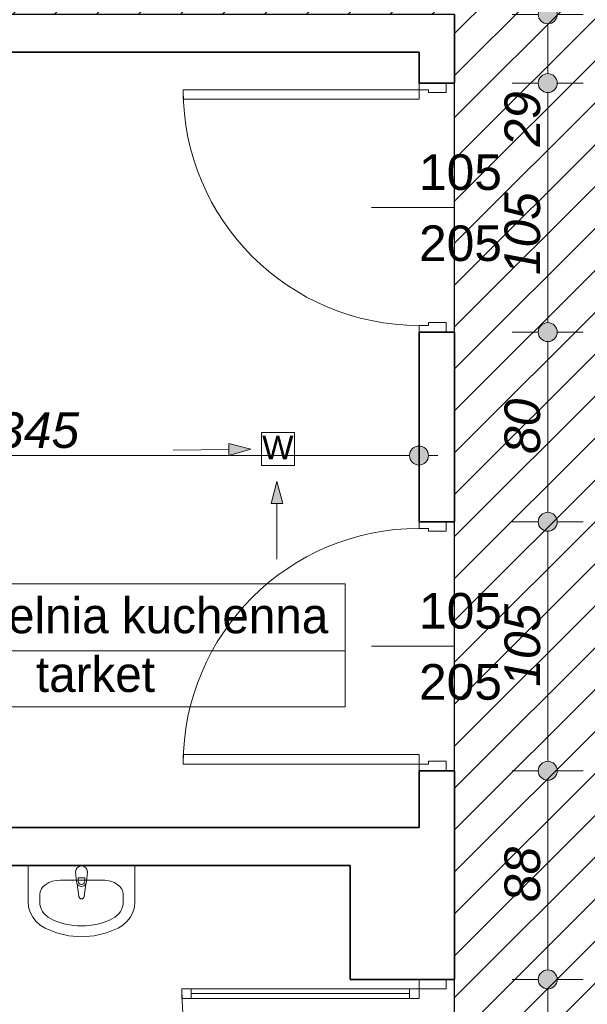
# Model space of a CAD drawing. Header units: millimetres. Extents: x -50073 to 84772, y -78870 to -35317.
# Tile 38 of 125: x 19282 to 21674, y -68446 to -64293. Entities that reach past the tile are written whole.
import ezdxf
from ezdxf.enums import TextEntityAlignment as Align

# ---------------------------------------------------------------- set-up
doc = ezdxf.new("R2010")
doc.units = ezdxf.units.MM
doc.header["$MEASUREMENT"] = 0
for name, color, linetype, lineweight in [('Drzwi ArchiCAD_Nr_pióra__1', 7, 'Continuous', 0), ('Instalacje - Went_Klim_Nr_pióra__42', 150, 'Continuous', 13), ('Konstrukcja - Ściany zew_Nr_pióra__6', 7, 'Continuous', 35), ('Metryczki pomieszczeń ArchiCADa_Nr_pióra__1', 7, 'Continuous', 0), ('Wnetrze - Sanitariaty_Nr_pióra__22', 8, 'Continuous', 13), ('Wymiarowanie - Ogólne_Nr_pióra__82', 114, 'Continuous', 13), ('Znaczniki drzwi ArchiCADa_Nr_pióra__1', 7, 'Continuous', 0), ('Znaczniki drzwi ArchiCADa_Nr_pióra__7', 7, 'Continuous', 70)]:
    doc.layers.add(name, color=color, linetype=linetype, lineweight=lineweight)
doc.layers.add('Elementy modelu - Strefy', color=7, linetype='Continuous')
doc.layers.add('Wymiarowanie - Ogólne', color=7, linetype='Continuous')
doc.styles.add('GENERATED_STYLE_1', font='txt')
doc.styles.add('GENERATED_STYLE_2', font='txt')
doc.styles.add('GENERATED_STYLE_3', font='txt')
doc.dimstyles.new('GENERATED_STYLE__1', dxfattribs={"dimtxt": 150, "dimasz": 152, "dimexe": 0.18, "dimexo": 0, "dimgap": 0.09, "dimtad": 1, "dimlfac": 0.1, "dimzin": 0, "dimdsep": 46, "dimtxsty": 'GENERATED_STYLE_3', "dimblk": 'ARROWHEAD_11', "dimblk1": 'ARROWHEAD_11', "dimblk2": 'ARROWHEAD_11', "dimcen": 0.09, "dimclrd": 114, "dimclre": 114, "dimclrt": 114, "dimazin": 0, "dimtfac": 1, "dimtdec": 4, "dimtmove": 0, "dimatfit": 3, "dimfxl": 1, "dimtolj": 1, "dimtzin": 0, "dimarcsym": 0})
doc.dimstyles.new('GENERATED_STYLE__2', dxfattribs={"dimtxt": 150, "dimasz": 152, "dimexe": 0.18, "dimexo": 0, "dimgap": 0.09, "dimtad": 1, "dimtih": 1, "dimtoh": 1, "dimlfac": 0.1, "dimzin": 0, "dimdsep": 46, "dimtxsty": 'GENERATED_STYLE_3', "dimblk": 'ARROWHEAD_11', "dimblk1": 'ARROWHEAD_11', "dimblk2": 'ARROWHEAD_11', "dimcen": 0.09, "dimclrd": 114, "dimclre": 114, "dimclrt": 114, "dimazin": 0, "dimtfac": 1, "dimtdec": 4, "dimtmove": 0, "dimatfit": 3, "dimfxl": 1, "dimtolj": 1, "dimtzin": 0, "dimarcsym": 0})

# ---------------------------------------------------------------- blocks, each defined once
blk = doc.blocks.new('Rozdzielnia kuchenna_1_31_31', base_point=(18548.2, -66954.7))
at = {"layer": 'Metryczki pomieszczeń ArchiCADa_Nr_pióra__1', "linetype": 'Continuous'}
for p, q in [((17785, -66671.9), (20653.5, -66671.9)), ((17785, -67190.4), (17785, -66671.9)), ((18548.2, -66671.9), (18548.2, -67190.4)), ((20653.5, -66671.9), (20653.5, -67190.4)), ((17823.2, -66697.8), (18510.1, -66697.8)), ((17823.2, -66924.1), (17823.2, -66697.8)), ((18510.1, -66697.8), (18510.1, -66924.1)), ((18510.1, -66924.1), (17823.2, -66924.1)), ((17785, -66954.7), (20653.5, -66954.7)), ((20653.5, -67190.4), (17785, -67190.4))]:
    blk.add_line(p, q, dxfattribs=at)
at = {"layer": 'Metryczki pomieszczeń ArchiCADa_Nr_pióra__1'}
for tag, height, style, p in [('ROOM_NUMBER', 180, 'GENERATED_STYLE_2', (18166.6, -66799.8)), ('ROOM_NAME', 150, 'GENERATED_STYLE_1', (19600.9, -66805.9)), ('floor_f', 150, 'GENERATED_STYLE_1', (19600.9, -67053.4)), ('ROOM_CALC_AREA', 150, 'GENERATED_STYLE_1', (18166.6, -67066.8))]:
    blk.add_attdef(tag, text='', height=height, dxfattribs=dict(at, style=style)).set_placement(p, align=Align.MIDDLE_CENTER)
blk = doc.blocks.new('*D653')
at = {"layer": 'Wymiarowanie - Ogólne_Nr_pióra__82', "linetype": 'Continuous'}
for points in [[(17554.6, -66131.2), (17551.6, -66115.9), (17542.9, -66103), (17529.9, -66094.3), (17514.6, -66091.2), (17499.3, -66094.3), (17486.3, -66103), (17477.6, -66115.9), (17474.6, -66131.2), (17477.6, -66146.5), (17486.3, -66159.5), (17499.3, -66168.2), (17514.6, -66171.2), (17529.9, -66168.2), (17542.9, -66159.5), (17551.6, -66146.5)], [(21004.6, -66131.2), (21001.6, -66115.9), (20992.9, -66103), (20979.9, -66094.3), (20964.6, -66091.2), (20949.3, -66094.3), (20936.3, -66103), (20927.6, -66115.9), (20924.6, -66131.2), (20927.6, -66146.5), (20936.3, -66159.5), (20949.3, -66168.2), (20964.6, -66171.2), (20979.9, -66168.2), (20992.9, -66159.5), (21001.6, -66146.5)]]:
    blk.add_hatch(color=256, dxfattribs=at).paths.add_polyline_path(points)
for p, q in [((17514.6, -66091.2), (17514.6, -65981.2)), ((20964.6, -66091.2), (20964.6, -65981.2)), ((17554.6, -66131.2), (20924.6, -66131.2)), ((21004.6, -66131.2), (21044.6, -66131.2)), ((17514.6, -66281.2), (17514.6, -66171.2)), ((20964.6, -66281.2), (20964.6, -66171.2))]:
    blk.add_line(p, q, dxfattribs=at)
for centre in [(17514.6, -66131.2), (20964.6, -66131.2)]:
    blk.add_circle(centre, 40, dxfattribs=at)
at = {"layer": 'Wymiarowanie - Ogólne_Nr_pióra__82', "char_height": 150, "attachment_point": 7, "style": 'GENERATED_STYLE_3'}
for s, insert in [('\\A1;{\\fArial|b0|i1|c238|p38;15}', (17554.6, -66101.2)), ('\\A1;{\\fArial|b0|i1|c238|p38;345}', (19182.7, -66101.2))]:
    blk.add_mtext(s, dxfattribs=dict(at, insert=insert))
blk = doc.blocks.new('ARROWHEAD_11')
at = {"color": 0, "linetype": 'Continuous', "lineweight": 0}
blk.add_line((0, 0), (-1, 0), dxfattribs=at)
at = {"color": 0, "linetype": 'Continuous', "lineweight": 0, "const_width": 0.25, "flags": 128}
blk.add_lwpolyline([(-0.125, 0, 1), (0.125, 0, 1)], format="xyb", close=True, dxfattribs=at)
blk = doc.blocks.new('*D669')
at = {"layer": 'Wymiarowanie - Ogólne_Nr_pióra__82', "linetype": 'Continuous'}
for points in [[(17434.6, -69908.5), (17431.6, -69893.2), (17422.9, -69880.2), (17409.9, -69871.5), (17394.6, -69868.5), (17379.3, -69871.5), (17366.3, -69880.2), (17357.6, -69893.2), (17354.6, -69908.5), (17357.6, -69923.8), (17366.3, -69936.8), (17379.3, -69945.4), (17394.6, -69948.5), (17409.9, -69945.4), (17422.9, -69936.8), (17431.6, -69923.8)], [(20714.6, -69908.5), (20711.6, -69893.2), (20702.9, -69880.2), (20689.9, -69871.5), (20674.6, -69868.5), (20659.3, -69871.5), (20646.3, -69880.2), (20637.6, -69893.2), (20634.6, -69908.5), (20637.6, -69923.8), (20646.3, -69936.8), (20659.3, -69945.4), (20674.6, -69948.5), (20689.9, -69945.4), (20702.9, -69936.8), (20711.6, -69923.8)]]:
    blk.add_hatch(color=256, dxfattribs=at).paths.add_polyline_path(points)
for p, q in [((17394.6, -69868.5), (17394.6, -69758.5)), ((20674.6, -69868.5), (20674.6, -69758.5)), ((17434.6, -69908.5), (20634.6, -69908.5)), ((20714.6, -69908.5), (20754.6, -69908.5)), ((17394.6, -70058.5), (17394.6, -69948.5)), ((20674.6, -70058.5), (20674.6, -69948.5))]:
    blk.add_line(p, q, dxfattribs=at)
for centre in [(17394.6, -69908.5), (20674.6, -69908.5)]:
    blk.add_circle(centre, 40, dxfattribs=at)
at = {"layer": 'Wymiarowanie - Ogólne_Nr_pióra__82', "insert": (18863.9, -69878.5), "char_height": 150, "attachment_point": 7, "style": 'GENERATED_STYLE_3'}
blk.add_mtext('\\A1;{\\fArial|b0|i1|c238|p38;328}', dxfattribs=at)
blk = doc.blocks.new('*D694')
at = {"layer": 'Wymiarowanie - Ogólne_Nr_pióra__82', "linetype": 'Continuous'}
for points in [[(21547, -68340.6), (21543.9, -68325.3), (21535.3, -68312.4), (21522.3, -68303.7), (21507, -68300.6), (21491.7, -68303.7), (21478.7, -68312.4), (21470, -68325.3), (21467, -68340.6), (21470, -68355.9), (21478.7, -68368.9), (21491.7, -68377.6), (21507, -68380.6), (21522.3, -68377.6), (21535.3, -68368.9), (21543.9, -68355.9)], [(21547, -69930.6), (21543.9, -69915.3), (21535.3, -69902.4), (21522.3, -69893.7), (21507, -69890.6), (21491.7, -69893.7), (21478.7, -69902.4), (21470, -69915.3), (21467, -69930.6), (21470, -69945.9), (21478.7, -69958.9), (21491.7, -69967.6), (21507, -69970.6), (21522.3, -69967.6), (21535.3, -69958.9), (21543.9, -69945.9)]]:
    blk.add_hatch(color=256, dxfattribs=at).paths.add_polyline_path(points)
for p, q in [((21467, -68340.6), (21357, -68340.6)), ((21657, -68340.6), (21547, -68340.6)), ((21507, -69890.6), (21507, -68380.6)), ((21467, -69930.6), (21357, -69930.6)), ((21657, -69930.6), (21547, -69930.6))]:
    blk.add_line(p, q, dxfattribs=at)
for centre in [(21507, -68340.6), (21507, -69930.6)]:
    blk.add_circle(centre, 40, dxfattribs=at)
at = {"layer": 'Wymiarowanie - Ogólne_Nr_pióra__82', "insert": (21477, -69306.4), "char_height": 150, "attachment_point": 7, "rotation": 90, "style": 'GENERATED_STYLE_3'}
blk.add_mtext('\\A1;{\\fArial|b0|i1|c238|p38;159}', dxfattribs=at)
blk = doc.blocks.new('*D695')
at = {"layer": 'Wymiarowanie - Ogólne_Nr_pióra__82', "linetype": 'Continuous'}
for points in [[(21547, -67460.6), (21543.9, -67445.3), (21535.3, -67432.4), (21522.3, -67423.7), (21507, -67420.6), (21491.7, -67423.7), (21478.7, -67432.4), (21470, -67445.3), (21467, -67460.6), (21470, -67475.9), (21478.7, -67488.9), (21491.7, -67497.6), (21507, -67500.6), (21522.3, -67497.6), (21535.3, -67488.9), (21543.9, -67475.9)], [(21547, -68340.6), (21543.9, -68325.3), (21535.3, -68312.4), (21522.3, -68303.7), (21507, -68300.6), (21491.7, -68303.7), (21478.7, -68312.4), (21470, -68325.3), (21467, -68340.6), (21470, -68355.9), (21478.7, -68368.9), (21491.7, -68377.6), (21507, -68380.6), (21522.3, -68377.6), (21535.3, -68368.9), (21543.9, -68355.9)]]:
    blk.add_hatch(color=256, dxfattribs=at).paths.add_polyline_path(points)
for p, q in [((21467, -67460.6), (21357, -67460.6)), ((21657, -67460.6), (21547, -67460.6)), ((21507, -68300.6), (21507, -67500.6)), ((21467, -68340.6), (21357, -68340.6)), ((21657, -68340.6), (21547, -68340.6))]:
    blk.add_line(p, q, dxfattribs=at)
for centre in [(21507, -67460.6), (21507, -68340.6)]:
    blk.add_circle(centre, 40, dxfattribs=at)
at = {"layer": 'Wymiarowanie - Ogólne_Nr_pióra__82', "insert": (21477, -68014.5), "char_height": 150, "attachment_point": 7, "rotation": 90, "style": 'GENERATED_STYLE_3'}
blk.add_mtext('\\A1;{\\fArial|b0|i1|c238|p38;88}', dxfattribs=at)
blk = doc.blocks.new('*D696')
at = {"layer": 'Wymiarowanie - Ogólne_Nr_pióra__82', "linetype": 'Continuous'}
for points in [[(21547, -66410.6), (21543.9, -66395.3), (21535.3, -66382.4), (21522.3, -66373.7), (21507, -66370.6), (21491.7, -66373.7), (21478.7, -66382.4), (21470, -66395.3), (21467, -66410.6), (21470, -66425.9), (21478.7, -66438.9), (21491.7, -66447.6), (21507, -66450.6), (21522.3, -66447.6), (21535.3, -66438.9), (21543.9, -66425.9)], [(21547, -67460.6), (21543.9, -67445.3), (21535.3, -67432.4), (21522.3, -67423.7), (21507, -67420.6), (21491.7, -67423.7), (21478.7, -67432.4), (21470, -67445.3), (21467, -67460.6), (21470, -67475.9), (21478.7, -67488.9), (21491.7, -67497.6), (21507, -67500.6), (21522.3, -67497.6), (21535.3, -67488.9), (21543.9, -67475.9)]]:
    blk.add_hatch(color=256, dxfattribs=at).paths.add_polyline_path(points)
for p, q in [((21467, -66410.6), (21357, -66410.6)), ((21657, -66410.6), (21547, -66410.6)), ((21507, -67420.6), (21507, -66450.6)), ((21467, -67460.6), (21357, -67460.6)), ((21657, -67460.6), (21547, -67460.6))]:
    blk.add_line(p, q, dxfattribs=at)
for centre in [(21507, -66410.6), (21507, -67460.6)]:
    blk.add_circle(centre, 40, dxfattribs=at)
at = {"layer": 'Wymiarowanie - Ogólne_Nr_pióra__82', "insert": (21477, -67106.4), "char_height": 150, "attachment_point": 7, "rotation": 90, "style": 'GENERATED_STYLE_3'}
blk.add_mtext('\\A1;{\\fArial|b0|i1|c238|p38;105}', dxfattribs=at)
blk = doc.blocks.new('*D697')
at = {"layer": 'Wymiarowanie - Ogólne_Nr_pióra__82', "linetype": 'Continuous'}
for points in [[(21547, -65610.6), (21543.9, -65595.3), (21535.3, -65582.4), (21522.3, -65573.7), (21507, -65570.6), (21491.7, -65573.7), (21478.7, -65582.4), (21470, -65595.3), (21467, -65610.6), (21470, -65625.9), (21478.7, -65638.9), (21491.7, -65647.6), (21507, -65650.6), (21522.3, -65647.6), (21535.3, -65638.9), (21543.9, -65625.9)], [(21547, -66410.6), (21543.9, -66395.3), (21535.3, -66382.4), (21522.3, -66373.7), (21507, -66370.6), (21491.7, -66373.7), (21478.7, -66382.4), (21470, -66395.3), (21467, -66410.6), (21470, -66425.9), (21478.7, -66438.9), (21491.7, -66447.6), (21507, -66450.6), (21522.3, -66447.6), (21535.3, -66438.9), (21543.9, -66425.9)]]:
    blk.add_hatch(color=256, dxfattribs=at).paths.add_polyline_path(points)
for p, q in [((21467, -65610.6), (21357, -65610.6)), ((21507, -66370.6), (21507, -65650.6)), ((21657, -65610.6), (21547, -65610.6)), ((21467, -66410.6), (21357, -66410.6)), ((21657, -66410.6), (21547, -66410.6))]:
    blk.add_line(p, q, dxfattribs=at)
for centre in [(21507, -65610.6), (21507, -66410.6)]:
    blk.add_circle(centre, 40, dxfattribs=at)
at = {"layer": 'Wymiarowanie - Ogólne_Nr_pióra__82', "insert": (21477, -66124.5), "char_height": 150, "attachment_point": 7, "rotation": 90, "style": 'GENERATED_STYLE_3'}
blk.add_mtext('\\A1;{\\fArial|b0|i1|c238|p38;80}', dxfattribs=at)
blk = doc.blocks.new('*D698')
at = {"layer": 'Wymiarowanie - Ogólne_Nr_pióra__82', "linetype": 'Continuous'}
for points in [[(21547, -64560.6), (21543.9, -64545.3), (21535.3, -64532.4), (21522.3, -64523.7), (21507, -64520.6), (21491.7, -64523.7), (21478.7, -64532.4), (21470, -64545.3), (21467, -64560.6), (21470, -64575.9), (21478.7, -64588.9), (21491.7, -64597.6), (21507, -64600.6), (21522.3, -64597.6), (21535.3, -64588.9), (21543.9, -64575.9)], [(21547, -65610.6), (21543.9, -65595.3), (21535.3, -65582.4), (21522.3, -65573.7), (21507, -65570.6), (21491.7, -65573.7), (21478.7, -65582.4), (21470, -65595.3), (21467, -65610.6), (21470, -65625.9), (21478.7, -65638.9), (21491.7, -65647.6), (21507, -65650.6), (21522.3, -65647.6), (21535.3, -65638.9), (21543.9, -65625.9)]]:
    blk.add_hatch(color=256, dxfattribs=at).paths.add_polyline_path(points)
for p, q in [((21467, -64560.6), (21357, -64560.6)), ((21657, -64560.6), (21547, -64560.6)), ((21507, -65570.6), (21507, -64600.6)), ((21467, -65610.6), (21357, -65610.6)), ((21657, -65610.6), (21547, -65610.6))]:
    blk.add_line(p, q, dxfattribs=at)
for centre in [(21507, -64560.6), (21507, -65610.6)]:
    blk.add_circle(centre, 40, dxfattribs=at)
at = {"layer": 'Wymiarowanie - Ogólne_Nr_pióra__82', "char_height": 150, "attachment_point": 7, "rotation": 90, "style": 'GENERATED_STYLE_3'}
for s, insert in [('\\A1;{\\fArial|b0|i1|c238|p38;29}', (21477, -64828.3)), ('\\A1;{\\fArial|b0|i1|c238|p38;105}', (21477, -65370.2))]:
    blk.add_mtext(s, dxfattribs=dict(at, insert=insert))
blk = doc.blocks.new('*D699')
at = {"layer": 'Wymiarowanie - Ogólne_Nr_pióra__82', "linetype": 'Continuous'}
for points in [[(21547, -64270.6), (21543.9, -64255.3), (21535.3, -64242.4), (21522.3, -64233.7), (21507, -64230.6), (21491.7, -64233.7), (21478.7, -64242.4), (21470, -64255.3), (21467, -64270.6), (21470, -64285.9), (21478.7, -64298.9), (21491.7, -64307.6), (21507, -64310.6), (21522.3, -64307.6), (21535.3, -64298.9), (21543.9, -64285.9)], [(21547, -64560.6), (21543.9, -64545.3), (21535.3, -64532.4), (21522.3, -64523.7), (21507, -64520.6), (21491.7, -64523.7), (21478.7, -64532.4), (21470, -64545.3), (21467, -64560.6), (21470, -64575.9), (21478.7, -64588.9), (21491.7, -64597.6), (21507, -64600.6), (21522.3, -64597.6), (21535.3, -64588.9), (21543.9, -64575.9)]]:
    blk.add_hatch(color=256, dxfattribs=at).paths.add_polyline_path(points)
for p, q in [((21507, -64230.6), (21507, -64190.6)), ((21467, -64270.6), (21357, -64270.6)), ((21657, -64270.6), (21547, -64270.6)), ((21507, -64520.6), (21507, -64310.6)), ((21467, -64560.6), (21357, -64560.6)), ((21657, -64560.6), (21547, -64560.6))]:
    blk.add_line(p, q, dxfattribs=at)
for centre in [(21507, -64270.6), (21507, -64560.6)]:
    blk.add_circle(centre, 40, dxfattribs=at)

msp = doc.modelspace()

# ---------------------------------------------------------------- hatches: boundary and pattern name
h = msp.add_hatch()
h.set_pattern_fill('ANSI31', color=6, scale=1000)
h.set_pattern_definition([(45, (-50072.86, -74020.64), (-88.38835, 88.38835), [])])
h.paths.add_polyline_path([(2644.596, -62100.641), (7974.596, -62100.641), (7974.596, -64220.641), (9744.596, -64270.641), (21114.596, -64270.641), (21114.596, -74020.641), (27274.596, -74020.641), (27274.596, -71940.641), (25294.596, -71940.641), (24264.596, -71000.641), (24264.596, -63210.678), (23794.596, -63210.678), (23794.596, -61870.678), (26194.596, -61870.678), (26194.596, -56680.641), (24594.623, -56680.641), (24594.623, -58720.641), (22604.596, -58720.641), (22604.596, -56680.641), (19225.623, -56680.641), (19225.623, -58710.678), (17495.623, -58710.678), (11774.623, -58710.678), (11774.623, -56680.641), (8425.623, -56655.641), (8425.623, -58710.678), (4584.623, -58710.678), (4584.623, -56660.641), (2644.596, -56660.641)])
h.paths.add_polyline_path([(15447.036, -61501.268), (13419.007, -61501.268), (13419.007, -61271.05), (15447.036, -61271.05)], flags=24)
h = msp.add_hatch()
h.set_pattern_fill('ANSI31', color=5, scale=250)
h.set_pattern_definition([(45, (5604.596, -69870.678), (-22.097087, 22.097087), [])])
h.paths.add_polyline_path([(25564.596, -62180.678, -0.41421356), (25664.596, -62080.678), (26264.596, -62080.678, -0.41421356), (26364.596, -62180.678), (26364.596, -62780.678, -0.41421356), (26264.596, -62880.678), (25664.596, -62880.678, -0.41421356), (25564.596, -62780.678)])
h.paths.add_polyline_path([(26214.596, -62205.678, 1), (26264.596, -62205.678, 1)], flags=16)
h.paths.add_polyline_path([(27054.596, -56830.641, -0.41421356), (27154.596, -56730.641), (27754.596, -56730.641, -0.41421356), (27854.596, -56830.641), (27854.596, -57430.641, -0.41421356), (27754.596, -57530.641), (27154.596, -57530.641, -0.41421356), (27054.596, -57430.641)])
h.paths.add_polyline_path([(27704.596, -56855.641, 1), (27754.596, -56855.641, 1)], flags=16)
h.paths.add_polyline_path([(23594.623, -57810.641, -0.41421356), (23694.623, -57710.641), (24294.623, -57710.641, -0.41421356), (24394.623, -57810.641), (24394.623, -58410.641, -0.41421356), (24294.623, -58510.641), (23694.623, -58510.641, -0.41421356), (23594.623, -58410.641)])
h.paths.add_polyline_path([(24244.623, -58385.641, 1), (24294.623, -58385.641, 1)], flags=16)
h.paths.add_polyline_path([(17350.623, -58410.678), (17350.623, -57810.678, -0.41421356), (17450.623, -57710.678), (18050.623, -57710.678, -0.41421356), (18150.623, -57810.678), (18150.623, -58410.678, -0.41421356), (18050.623, -58510.678), (17610.673, -58510.678), (17610.673, -58302.351, 2.41421356), (17585.673, -58277.351, 0.41421356), (17610.673, -58302.351), (17610.673, -58510.678), (17450.623, -58510.678, -0.41421356)])
h.paths.add_polyline_path([(17450.623, -58385.678, 1), (17500.623, -58385.678, 1)], flags=16)
h.paths.add_polyline_path([(13845.623, -57820.678), (13845.623, -58420.678, 0.40815319), (13943.549, -58520.656), (13943.549, -58395.678), (13943.549, -58257.419, -2.41421356), (13968.549, -58232.419, -0.41421356), (13943.549, -58257.419), (13943.549, -58395.678), (13943.549, -58520.656, 0.00518396), (13945.623, -58520.678), (14545.623, -58520.678, 0.41421356), (14645.623, -58420.678), (14645.623, -57820.678, 0.41421356), (14545.623, -57720.678), (13945.623, -57720.678, 0.41421356)])
h.paths.add_polyline_path([(13945.623, -58395.678, 1), (13995.623, -58395.678, 1)], flags=16)
h.paths.add_polyline_path([(12785.623, -58400.678), (12785.623, -57800.678, -0.41421356), (12885.623, -57700.678), (13485.623, -57700.678, -0.41421356), (13585.623, -57800.678), (13585.623, -58400.678, -0.41421356), (13485.623, -58500.678), (13251.864, -58500.678), (13251.864, -58279.885, 2.41421356), (13226.864, -58254.885, 0.41421356), (13251.864, -58279.885), (13251.864, -58500.678), (12885.623, -58500.678, -0.41421356)])
h.paths.add_polyline_path([(13435.623, -58375.678, 1), (13485.623, -58375.678, 1)], flags=16)
h.paths.add_polyline_path([(6669.596, -58410.678), (6669.596, -57810.678, -0.41421356), (6769.596, -57710.678), (7369.596, -57710.678, -0.41421356), (7469.596, -57810.678), (7469.596, -58410.678, -0.41421356), (7369.596, -58510.678), (6769.596, -58510.678, -0.08881129), (6734.902, -58504.466), (6734.902, -58234.953, 2.41421356), (6709.902, -58209.953, 0.41421356), (6734.902, -58234.953), (6734.902, -58504.466, -0.31385648)])
h.paths.add_polyline_path([(6769.596, -58385.678, 1), (6819.596, -58385.678, 1)], flags=16)
h.paths.add_polyline_path([(24464.596, -69770.678), (24464.596, -69170.678, -0.41421356), (24564.596, -69070.678), (25164.596, -69070.678, -0.41421356), (25264.596, -69170.678), (25264.596, -69770.678, -0.41421356), (25164.596, -69870.678), (24564.596, -69870.678, -0.24955295), (24481.645, -69826.527), (24641.759, -69826.527, 2.41421356), (24666.759, -69801.527, 0.41421356), (24641.759, -69826.527), (24481.645, -69826.527, -0.14923451)])
h.paths.add_polyline_path([(24564.596, -69195.678, 1), (24614.596, -69195.678, 1)], flags=16)
h.paths.add_polyline_path([(5604.596, -57820.678), (5604.596, -58420.678, 0.41421356), (5704.596, -58520.678), (6031.963, -58520.678), (6031.963, -58302.351, -2.41421356), (6056.963, -58277.351, -0.41421356), (6031.963, -58302.351), (6031.963, -58520.678), (6304.596, -58520.678, 0.41421356), (6404.596, -58420.678), (6404.596, -57820.678, 0.41421356), (6304.596, -57720.678), (5704.596, -57720.678, 0.41421356)])
h.paths.add_polyline_path([(6254.596, -58395.678, 1), (6304.596, -58395.678, 1)], flags=16)
h.paths.add_polyline_path([(23871.254, -57979.071), (23871.254, -58256.97), (23643.082, -58256.97), (23643.082, -57979.071)], flags=24)
h.paths.add_polyline_path([(7095.024, -57966.098), (7095.024, -58262.005), (6866.852, -58262.005), (6866.852, -57966.098)], flags=24)
h.paths.add_polyline_path([(25506.814, -69309.87), (25092.524, -69309.87), (25092.524, -69081.699), (25506.814, -69081.699)], flags=9)
h.paths.add_polyline_path([(25638.09, -62879.269), (25242.524, -62879.269), (25242.524, -62651.097), (25638.09, -62651.097)], flags=9)
h.paths.add_polyline_path([(25022.483, -69783.476), (25022.483, -70179.043), (24794.311, -70179.043), (24794.311, -69783.476)], flags=9)
h.paths.add_polyline_path([(27301.714, -56946.363), (26906.353, -56946.363), (26906.353, -56718.089), (27301.714, -56718.089)], flags=9)
h.paths.add_polyline_path([(13266.179, -57954.077), (13266.179, -58249.984), (13038.007, -58249.984), (13038.007, -57954.077)], flags=9)
h.paths.add_polyline_path([(25865.437, -61877.575), (25865.437, -62175.836), (25637.265, -62175.836), (25637.265, -61877.575)], flags=9)
h.paths.add_polyline_path([(14702.816, -57987.839), (14702.816, -58282.007), (14474.541, -58282.007), (14474.541, -57987.839)], flags=9)
h.paths.add_polyline_path([(26389.895, -62879.269), (26109.438, -62879.269), (26109.438, -62651.097), (26389.895, -62651.097)], flags=9)
h.paths.add_polyline_path([(27448.011, -56706.263), (27448.011, -56985.799), (27219.839, -56985.799), (27219.839, -56706.263)], flags=9)
h.paths.add_polyline_path([(5614.922, -58005.357), (5614.922, -58283.257), (5386.75, -58283.257), (5386.75, -58005.357)], flags=9)
at = {"layer": 'Instalacje - Went_Klim_Nr_pióra__42', "linetype": 'Continuous'}
for points in [[(20256.189, -66104.8), (20162.645, -66080.725), (20163.14, -66130.722)], [(20365.901, -66240.601), (20340.901, -66333.902), (20390.901, -66333.902)]]:
    msp.add_hatch(color=256, dxfattribs=at).paths.add_polyline_path(points)

# ---------------------------------------------------------------- linework, layer by layer
at = {"color": 6}
msp.add_lwpolyline([(27274.596, -74020.641), (21114.596, -74020.641), (21114.596, -64270.641), (9744.596, -64270.641)], dxfattribs=at)
msp.add_lwpolyline([(27274.596, -74020.641), (21114.596, -74020.641), (21114.596, -64270.641), (9744.596, -64270.641)], dxfattribs=at)
at = {"layer": 'Drzwi ArchiCAD_Nr_pióra__1', "linetype": 'Continuous'}
for p, q in [((21079.596, -64560.641), (20964.596, -64560.641)), ((20964.596, -64560.641), (20964.596, -64588.641)), ((20964.596, -64560.641), (21079.596, -64560.641)), ((21079.596, -64600.641), (21079.596, -64560.641)), ((19970.596, -64588.641), (20964.596, -64588.641)), ((19970.596, -64628.641), (19970.596, -64588.641)), ((20964.596, -64588.641), (21004.596, -64588.641)), ((20964.596, -64588.641), (20964.596, -64628.641)), ((21004.596, -64588.641), (21004.596, -64600.641)), ((21004.596, -64600.641), (21079.596, -64600.641)), ((20964.596, -64628.641), (19970.596, -64628.641)), ((21004.596, -65582.641), (20964.596, -65582.641)), ((20964.596, -65582.641), (20964.596, -65610.641)), ((21079.596, -65570.641), (21004.596, -65570.641)), ((21004.596, -65570.641), (21004.596, -65582.641)), ((21079.596, -65610.641), (21079.596, -65570.641)), ((20964.596, -65610.641), (21079.596, -65610.641)), ((20964.596, -65610.641), (21079.596, -65610.641)), ((20964.596, -66438.641), (20964.596, -66410.641)), ((20964.596, -66410.641), (21079.596, -66410.641)), ((20964.596, -66410.641), (21079.596, -66410.641)), ((21004.596, -66438.641), (20964.596, -66438.641)), ((21004.596, -66450.641), (21004.596, -66438.641)), ((21079.596, -66410.641), (21079.596, -66450.641)), ((21079.596, -66450.641), (21004.596, -66450.641)), ((20964.596, -67392.641), (19970.596, -67392.641)), ((19970.596, -67392.641), (19970.596, -67432.641)), ((20964.596, -67432.641), (20964.596, -67392.641)), ((19970.596, -67432.641), (20964.596, -67432.641)), ((20964.596, -67460.641), (20964.596, -67432.641)), ((20964.596, -67432.641), (21004.596, -67432.641)), ((21004.596, -67432.641), (21004.596, -67420.641)), ((21004.596, -67420.641), (21079.596, -67420.641)), ((21079.596, -67420.641), (21079.596, -67460.641)), ((21079.596, -67460.641), (20964.596, -67460.641)), ((20964.596, -67460.641), (21079.596, -67460.641)), ((21079.596, -68340.641), (20964.596, -68340.641)), ((20964.596, -68340.641), (20964.596, -68380.641)), ((20964.596, -68340.641), (21079.596, -68340.641)), ((21079.596, -68380.641), (21079.596, -68340.641)), ((19964.596, -68380.641), (20004.596, -68380.641)), ((19964.596, -68420.641), (19964.596, -68380.641)), ((20004.596, -68400.641), (20004.596, -68380.641)), ((20004.596, -68380.641), (20924.596, -68380.641)), ((20004.596, -68380.641), (20004.596, -68420.641)), ((20924.596, -68380.641), (20924.596, -68400.641)), ((20924.596, -68420.641), (20924.596, -68380.641)), ((20924.596, -68380.641), (20964.596, -68380.641)), ((20964.596, -68380.641), (21079.596, -68380.641)), ((20964.596, -68380.641), (20964.596, -68420.641)), ((20004.596, -68420.641), (19964.596, -68420.641)), ((20924.596, -68400.641), (20004.596, -68400.641)), ((20004.596, -68420.641), (20004.596, -68400.641)), ((20004.596, -68400.641), (20924.596, -68400.641)), ((20004.596, -68400.641), (20924.596, -68400.641)), ((20924.596, -68420.641), (20004.596, -68420.641)), ((20924.596, -68400.641), (20924.596, -68420.641)), ((20964.596, -68420.641), (20924.596, -68420.641))]:
    msp.add_line(p, q, dxfattribs=at)
for centre, radius, start, end in [((20964.596, -64588.641), 994, 180, 270), ((20964.596, -67432.641), 994, 90, 180), ((20964.596, -68380.641), 1000, 180, 270)]:
    msp.add_arc(centre, radius, start, end, dxfattribs=at)
at = {"layer": 'Instalacje - Went_Klim_Nr_pióra__42', "linetype": 'Continuous'}
for p, q in [((20300.529, -66033.634), (20440.529, -66033.634)), ((20300.529, -66173.634), (20300.529, -66033.634)), ((20440.529, -66033.634), (20440.529, -66173.634)), ((19928.513, -66108.044), (20162.893, -66105.724)), ((20256.189, -66104.8), (20162.645, -66080.725)), ((20163.14, -66130.722), (20162.645, -66080.725)), ((20256.189, -66104.8), (20163.14, -66130.722)), ((20440.529, -66173.634), (20300.529, -66173.634)), ((20365.901, -66240.601), (20340.901, -66333.902)), ((20365.901, -66240.601), (20390.901, -66333.902)), ((20390.901, -66333.902), (20340.901, -66333.902)), ((20365.901, -66568.293), (20365.901, -66333.902))]:
    msp.add_line(p, q, dxfattribs=at)
at = {"layer": 'Konstrukcja - Ściany zew_Nr_pióra__6', "linetype": 'Continuous'}
for p, q in [((20964.596, -64560.641), (21079.596, -64560.641)), ((21079.596, -64560.641), (21114.596, -64560.641)), ((20964.596, -65610.641), (21079.596, -65610.641)), ((21079.596, -65610.641), (21114.596, -65610.641)), ((20964.596, -66410.641), (21079.596, -66410.641)), ((21079.596, -66410.641), (21114.596, -66410.641)), ((20964.596, -67460.641), (21079.596, -67460.641)), ((21079.596, -67460.641), (21114.596, -67460.641)), ((20964.596, -68340.641), (21079.596, -68340.641)), ((21079.596, -68340.641), (21114.596, -68340.641))]:
    msp.add_line(p, q, dxfattribs=at)
at = {"layer": 'Konstrukcja - Ściany zew_Nr_pióra__6', "linetype": 'Continuous', "flags": 128}
for points in [[(21114.596, -64560.641), (21114.596, -64270.641)], [(17934.596, -64430.641), (20964.596, -64430.641)], [(20964.596, -64430.641), (20964.596, -64560.641)], [(20964.596, -65610.641), (20964.596, -66410.641)], [(21114.596, -66410.641), (21114.596, -65610.641)], [(20964.596, -67460.641), (20964.596, -67700.641)], [(21114.596, -67700.641), (21114.596, -67460.641)], [(20964.596, -67700.641), (17364.596, -67700.641)], [(21114.596, -68340.641), (21114.596, -67700.641)], [(17394.596, -67860.641), (20674.596, -67860.641)], [(20674.596, -67860.641), (20674.596, -68340.641)], [(20674.596, -68340.641), (20964.596, -68340.641)]]:
    msp.add_lwpolyline(points, dxfattribs=at)
at = {"layer": 'Wnetrze - Sanitariaty_Nr_pióra__22', "linetype": 'Continuous'}
for p, q in [((19317.252, -67860.641), (19767.252, -67860.641)), ((19317.252, -68013.369), (19317.252, -67860.641)), ((19521.252, -67929.14), (19517.252, -67887.187)), ((19567.252, -67887.187), (19563.252, -67929.14)), ((19767.252, -67860.641), (19767.252, -68013.369)), ((19453.133, -67922.187), (19631.372, -67922.187)), ((19528.652, -67912.097), (19528.652, -67926.968)), ((19555.852, -67912.097), (19528.652, -67912.097)), ((19555.852, -67926.968), (19555.852, -67912.097)), ((19531.152, -67991.587), (19524.522, -67938.653)), ((19559.982, -67938.653), (19553.352, -67991.587)), ((19319.423, -68035.85), (19317.252, -68013.369)), ((19366.165, -67982.823), (19366.165, -68013.369)), ((19718.339, -67982.823), (19718.339, -68013.369)), ((19767.252, -68013.369), (19765.081, -68035.85)), ((19325.867, -68057.613), (19319.423, -68035.85)), ((19336.378, -68077.962), (19325.867, -68057.613)), ((19758.637, -68057.613), (19748.126, -68077.962)), ((19765.081, -68035.85), (19758.637, -68057.613)), ((19350.62, -68096.246), (19336.378, -68077.962)), ((19368.138, -68111.881), (19350.62, -68096.246)), ((19733.884, -68096.246), (19716.366, -68111.881)), ((19748.126, -68077.962), (19733.884, -68096.246)), ((19388.372, -68124.369), (19368.138, -68111.881)), ((19437.266, -68144.329), (19388.372, -68124.369)), ((19696.133, -68124.369), (19647.239, -68144.329)), ((19716.366, -68111.881), (19696.133, -68124.369)), ((19489.031, -68156.529), (19437.266, -68144.329)), ((19542.252, -68160.632), (19489.031, -68156.529)), ((19595.473, -68156.529), (19542.252, -68160.632)), ((19647.239, -68144.329), (19595.473, -68156.529))]:
    msp.add_line(p, q, dxfattribs=at)
for centre, radius, start, end in [((19542.252, -67887.187), 25, 0, 180), ((19542.252, -67927.24), 21.086, 185.169607, 212.771025), ((19542.252, -67926.968), 13.6, 180, 0), ((19542.252, -67927.24), 21.086, 327.228975, 354.830393), ((19542.252, -67927.24), 21.086, 212.771025, 327.228975), ((19542.252, -67990.197), 11.187, 187.138925, 352.861075)]:
    msp.add_arc(centre, radius, start, end, dxfattribs=at)
for centre, major_axis, ratio, start_param, end_param in [((19453.23, -67982.823), (87.049, 0), 0.69657392, 1.57079633, 3.14159265), ((19631.274, -67982.823), (87.049, 0), 0.69657392, 0, 1.57079633), ((19453.113, -68013.369), (86.948, 0), 0.92929293, 3.14159265, 4.21541415), ((19631.391, -68013.369), (86.948, 0), 0.92929293, 5.20936381, 6.28318531), ((19542.252, -67860.641), (273.913, 0), 0.92929293, 4.21541414, 5.20936382)]:
    msp.add_ellipse(centre, major_axis=major_axis, ratio=ratio, start_param=start_param, end_param=end_param, dxfattribs=at)
for p in [(19567.252, -67887.187), (19521.252, -67929.14), (19559.982, -67938.653), (19531.152, -67991.587)]:
    msp.add_point(p, dxfattribs=at)
at = {"layer": 'Znaczniki drzwi ArchiCADa_Nr_pióra__1', "linetype": 'Continuous'}
for p, q in [((20764.596, -65085.641), (21114.596, -65085.641)), ((20764.596, -66935.641), (21114.596, -66935.641))]:
    msp.add_line(p, q, dxfattribs=at)

# ---------------------------------------------------------------- block references
at = {"layer": 'Elementy modelu - Strefy', "linetype": 'Continuous'}
ref = msp.add_blockref('Rozdzielnia kuchenna_1_31_31', (18548.233, -66954.721), dxfattribs=at)
ref.add_attrib('ROOM_NAME', 'Rozdzielnia kuchenna', dxfattribs={"layer": 'Metryczki pomieszczeń ArchiCADa_Nr_pióra__1', "color": 7, "height": 150, "style": 'GENERATED_STYLE_1'}).set_placement((19600.874, -66805.901), align=Align.MIDDLE_CENTER)
ref.add_attrib('ROOM_NUMBER', '1/31', dxfattribs={"layer": 'Metryczki pomieszczeń ArchiCADa_Nr_pióra__1', "color": 7, "height": 180, "style": 'GENERATED_STYLE_2'}).set_placement((18166.629, -66799.772), align=Align.MIDDLE_CENTER)
ref.add_attrib('ROOM_CALC_AREA', '11,6 m2', dxfattribs={"layer": 'Metryczki pomieszczeń ArchiCADa_Nr_pióra__1', "color": 7, "height": 150, "style": 'GENERATED_STYLE_1'}).set_placement((18166.629, -67066.772), align=Align.MIDDLE_CENTER)
ref.add_attrib('floor_f', 'tarket', dxfattribs={"layer": 'Metryczki pomieszczeń ArchiCADa_Nr_pióra__1', "color": 7, "height": 150, "style": 'GENERATED_STYLE_1'}).set_placement((19600.874, -67053.401), align=Align.MIDDLE_CENTER)

# ---------------------------------------------------------------- texts
at = {"layer": 'Instalacje - Went_Klim_Nr_pióra__42', "linetype": 'Continuous', "insert": (20435.443, -66097.919), "char_height": 100, "attachment_point": 6, "style": 'GENERATED_STYLE_1'}
msp.add_mtext('\\A1;{\\fArial|b0|i0|c238|p38;W}', dxfattribs=at)
at = {"layer": 'Znaczniki drzwi ArchiCADa_Nr_pióra__7', "char_height": 150, "attachment_point": 7, "style": 'GENERATED_STYLE_1'}
for s, insert in [('\\A1;{\\fArial|b0|i0|c238|p38;105}', (20964.596, -65013.11)), ('\\A1;{\\fArial|b0|i0|c238|p38;205}', (20964.596, -65313.11)), ('\\A1;{\\fArial|b0|i0|c238|p38;105}', (20964.596, -66863.11)), ('\\A1;{\\fArial|b0|i0|c238|p38;205}', (20964.596, -67163.11))]:
    msp.add_mtext(s, dxfattribs=dict(at, insert=insert))

# ---------------------------------------------------------------- dimensions: what is measured, and where the dimension line sits
at = {"layer": 'Wymiarowanie - Ogólne', "color": 114, "linetype": 'Continuous', "lineweight": 13}
for base, p1, p2, picture, middle in [((21506.981, -64270.641), (21114.596, -64560.641), (21114.596, -64270.641), '*D699', (21401.981, -64714.47)), ((21506.981, -64560.641), (21114.596, -65610.641), (21114.596, -64560.641), '*D698', (21401.981, -65199.47)), ((21506.981, -65610.641), (21114.596, -66410.641), (21114.596, -65610.641), '*D697', (21401.981, -66010.641)), ((21506.981, -66410.641), (21114.596, -67460.641), (21114.596, -66410.641), '*D696', (21401.981, -66935.641)), ((21506.981, -67460.641), (21114.596, -68340.641), (21114.596, -67460.641), '*D695', (21401.981, -67900.641)), ((21506.981, -68340.641), (21114.596, -69930.641), (21114.596, -68340.641), '*D694', (21401.981, -69135.641))]:
    dim = msp.add_linear_dim(base=base, p1=p1, p2=p2, angle=90, dimstyle='GENERATED_STYLE__1', dxfattribs=at)
    dim.commit()
    dim.dimension.update_dxf_attribs({"geometry": picture, "text_midpoint": middle, "dimtype": 160, "text_rotation": 90})
for base, p1, p2, picture, middle in [((20964.596, -66131.242), (17514.596, -66260.641), (20964.596, -66279.419), '*D653', (19353.425, -66026.242)), ((20674.596, -69908.469), (17394.596, -68559.812), (20674.596, -67919.812), '*D669', (19034.596, -69803.469))]:
    dim = msp.add_linear_dim(base=base, p1=p1, p2=p2, dimstyle='GENERATED_STYLE__2', dxfattribs=at)
    dim.commit()
    dim.dimension.update_dxf_attribs({"geometry": picture, "text_midpoint": middle, "dimtype": 160})

doc.saveas('drawing.dxf')
